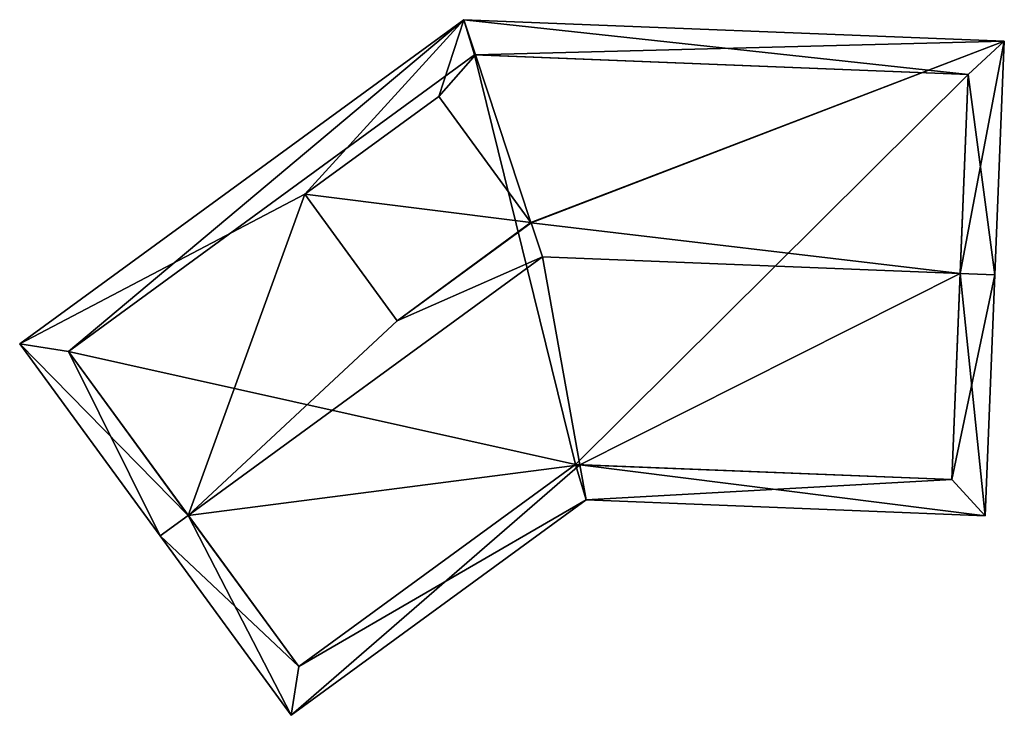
# Model space of a CAD drawing. Header units: inches. Extents: x 2523744 to 2528136, y 1148995 to 1152010.
# Tile 6 of 256: x 2524116 to 2524137, y 1149211 to 1149226. Entities that reach past the tile are written whole.
import ezdxf

# ---------------------------------------------------------------- set-up
doc = ezdxf.new("R2010")
doc.units = ezdxf.units.IN
doc.header["$MEASUREMENT"] = 0
doc.layers.add('Gebaeude Einzelhaus', color=10, linetype='Continuous')

msp = doc.modelspace()

# ---------------------------------------------------------------- meshes
at = {"layer": 'Gebaeude Einzelhaus'}
mesh = msp.add_polyface(dxfattribs=at)
corners = [(2524122.346, 1149222.655, 432.67), (2524125.771, 1149226.419, 431.957), (2524116.204, 1149219.433, 431.957), (2524125.234, 1149224.765, 432.67), (2524126.023, 1149225.658, 432.491), (2524119.834, 1149215.734, 435.544), (2524119.228, 1149215.291, 435.544), (2524124.336, 1149219.931, 435.03), (2524127.463, 1149221.305, 435.544), (2524127.221, 1149222.038, 435.03), (2524127.217, 1149222.049, 435.022), (2524137.415, 1149225.954, 431.957), (2524127.224, 1149222.039, 435.029), (2524136.464, 1149220.946, 435.544), (2524137.214, 1149220.916, 435.544), (2524122.051, 1149211.425, 431.957), (2524128.272, 1149216.825, 432.475), (2524128.409, 1149216.069, 431.957), (2524128.272, 1149216.825, 432.73), (2524137.006, 1149215.725, 432.255), (2524128.409, 1149216.069, 432.255), (2524127.217, 1149222.049, 435.027), (2524122.346, 1149222.655, 434.348), (2524125.234, 1149224.765, 434.348), (2524117.253, 1149219.269, 432.482), (2524126.003, 1149225.659, 432.482), (2524136.636, 1149225.234, 432.491), (2524122.215, 1149212.474, 432.519), (2524128.178, 1149216.829, 432.519), (2524136.286, 1149216.505, 432.73), (2524136.286, 1149216.505, 422.59), (2524136.636, 1149225.234, 422.591), (2524126.003, 1149225.659, 422.591), (2524117.253, 1149219.269, 422.591), (2524122.215, 1149212.474, 422.591), (2524128.178, 1149216.829, 422.591)]
mesh.append_faces([[corners[k] for k in face] for face in [(29, 20, 18), (14, 29, 13), (19, 20, 29), (19, 29, 14), (16, 17, 28), (28, 17, 27), (27, 17, 15), (5, 27, 6), (6, 27, 15), (4, 25, 1), (13, 26, 14), (14, 26, 11), (26, 4, 1), (11, 26, 1), (24, 5, 6), (2, 24, 6), (25, 24, 1), (1, 24, 2), (12, 21, 9), (7, 9, 21), (23, 22, 21), (21, 22, 7), (13, 19, 14), (13, 18, 19), (19, 18, 20), (13, 8, 18), (5, 16, 8), (5, 15, 16), (16, 15, 17), (5, 6, 15), (13, 12, 8), (8, 12, 9), (14, 11, 13), (13, 11, 12), (12, 11, 10), (10, 11, 4), (4, 11, 1), (4, 3, 10), (7, 8, 9), (0, 5, 7), (7, 5, 8), (0, 2, 5), (5, 2, 6), (4, 1, 3), (3, 1, 0), (0, 1, 2)]], dxfattribs={"color": 13})
mesh.append_faces([[corners[k] for k in face] for face in [(31, 35, 32), (32, 35, 33), (33, 35, 34), (31, 30, 35), (18, 16, 29), (29, 16, 30), (30, 16, 35), (16, 28, 35), (28, 27, 35), (35, 27, 34), (5, 24, 27), (27, 24, 34), (34, 24, 33), (24, 25, 33), (33, 25, 32), (25, 4, 32), (4, 31, 32), (4, 26, 31), (26, 30, 31), (26, 29, 30), (26, 13, 29), (16, 18, 8), (23, 10, 3), (23, 21, 10), (10, 21, 12), (0, 7, 22), (3, 0, 23), (23, 0, 22)]], dxfattribs={"color": 41})

doc.saveas('drawing.dxf')
